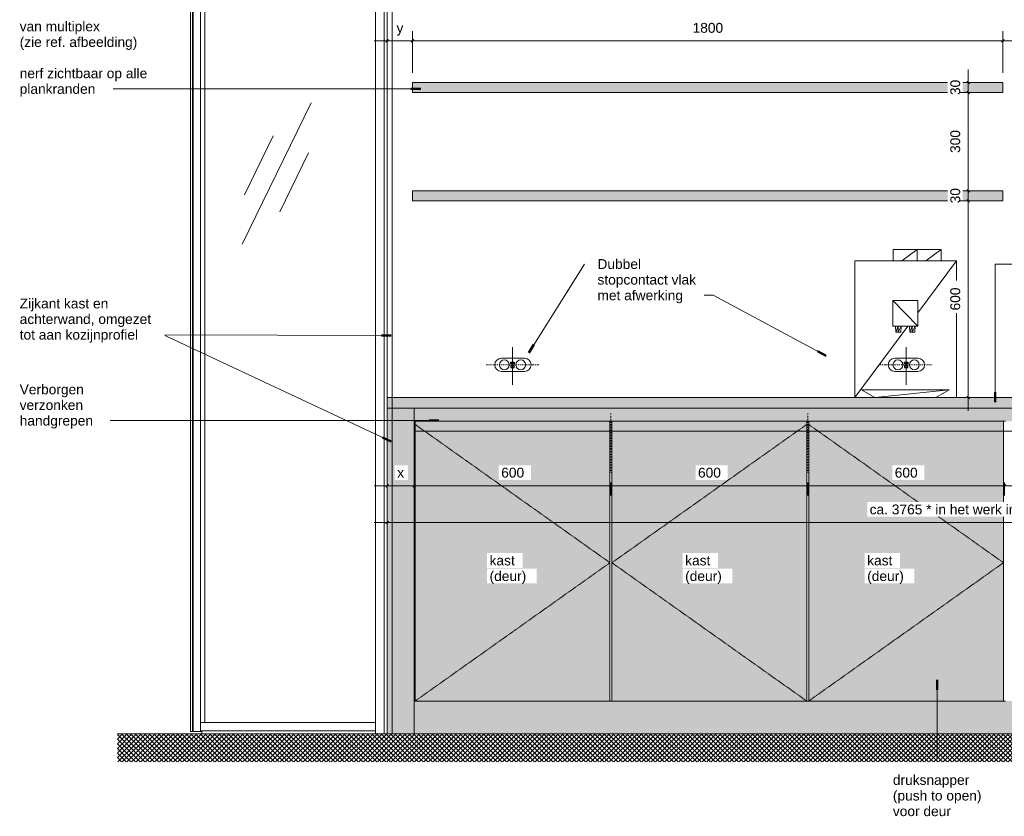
# Model space of a CAD drawing. Header units: millimetres. Extents: x 59062 to 111884, y -9418 to 39851.
# Tile 1 of 23: x 63965 to 66968, y 14724 to 17152. Entities that reach past the tile are written whole.
import ezdxf

# ---------------------------------------------------------------- set-up
doc = ezdxf.new("R2010")
doc.units = ezdxf.units.MM
for name, pattern in [('Dash Dot Dot Small', [7.9375, 3.175, -1.5875, 0, -1.5875, 0, -1.5875]), ('Dash dot Small', [6.35, 3.175, -1.5875, 0, -1.5875]), ('Overhead xxSmall', [2.579688, 1.5875, -0.992188])]:
    doc.linetypes.add(name, pattern=pattern)
for name, color, linetype, lineweight in [('A----M-', 8, 'Continuous', 5), ('A----M--20', 8, 'Continuous', 5), ('A09-NT--1', 50, 'Continuous', 50), ('A09-NT--2', 250, 'Continuous', 13), ('A09-NT--3', 7, 'Continuous', 13), ('A31----', 140, 'Continuous', 5), ('A31-----1', 9, 'Continuous', 5), ('A69-----1', 8, 'Continuous', 5), ('A99----', 1, 'Continuous', 5), ('A99-----2', 1, 'Continuous', 25), ('A99-----3', 1, 'Continuous', 13), ('A99-----4', 1, 'Dash Dot Dot Small', 5), ('A99-----7', 1, 'Dash dot Small', 13), ('A99-----8', 1, 'Overhead xxSmall', 13), ('Detail Items-1', 7, 'Continuous', 5), ('Detail Items-5', 8, 'Continuous', 5), ('walls', 3, 'Continuous', 5)]:
    doc.layers.add(name, color=color, linetype=linetype, lineweight=lineweight)
doc.styles.add('Arial_1', font='arial.ttf', dxfattribs={"height": 30})
doc.dimstyles.new('TD_Diagonal_1_5_mm', dxfattribs={"dimscale": 304.8, "dimtxt": 30.607782, "dimasz": 0.026247, "dimexe": 0.098425, "dimexo": 0.098425, "dimgap": 0.052493, "dimtad": 1, "dimdec": 0, "dimzin": 0, "dimdsep": 46, "dimtxsty": 'Arial_1', "dimblk1": 'OBLIQUE', "dimblk2": 'OBLIQUE', "dimsah": 1, "dimcen": 0.09, "dimdle": 0.131234, "dimazin": 2, "dimtfac": 1, "dimtdec": 4, "dimtix": 1, "dimtmove": 0, "dimatfit": 3, "dimfxl": 1, "dimtvp": 1, "dimtfill": 1, "dimtolj": 1, "dimtzin": 0, "dimarcsym": 2})
doc.dimstyles.new('TD_Diagonal_1_5_mm_2', dxfattribs={"dimscale": 304.8, "dimtxt": 30.607782, "dimasz": 0.026247, "dimexe": 0.098425, "dimexo": 0.098425, "dimgap": 0.052493, "dimtad": 1, "dimdec": 0, "dimzin": 0, "dimdsep": 46, "dimtxsty": 'Arial_1', "dimblk1": 'OBLIQUE', "dimblk2": 'OBLIQUE', "dimsah": 1, "dimcen": 0.09, "dimdle": 0.131234, "dimazin": 2, "dimtfac": 1, "dimtdec": 4, "dimtix": 1, "dimtmove": 2, "dimatfit": 3, "dimfxl": 1, "dimtvp": 1, "dimtfill": 1, "dimtolj": 1, "dimtzin": 0, "dimarcsym": 2})

# ---------------------------------------------------------------- blocks, each defined once
blk = doc.blocks.new('Rectangular Mullion - 00_maars_horizon_onder_profiel-18326944-Pantry Standard A - Elevation 1')
at = {"layer": 'A31----'}
for p, q in [((34314, 15010), (33780, 15010)), ((33780, 15010), (33780, 14984.5)), ((33780, 14984.5), (34314, 14984.5)), ((33784.2, 14984.5), (33784.2, 14975)), ((34314, 15010), (34314, 14984.5))]:
    blk.add_line(p, q, dxfattribs=at)
blk = doc.blocks.new('Rectangular Mullion - 00_maars_horizon_onder_profiel-18319375-Pantry Standard A - Elevation 1')
at = {"layer": 'A31----'}
for p, q in [((34314, 18210), (34314, 14975)), ((34339.5, 14975), (34339.5, 18210)), ((34349, 16000), (34349, 18210))]:
    blk.add_line(p, q, dxfattribs=at)
blk = doc.blocks.new('NLRS_32_20_DO_deur in glazen wand - glazen deur_MA_02-18318326-Pantry Standard A - Elevation 1')
at = {"layer": 'A31-----1'}
for p, q in [((33749, 14982), (33749, 17368)), ((33756, 17368), (33749, 17368)), ((33756, 17368), (33756, 14982)), ((33757.6, 17368), (33757.6, 14982)), ((33780, 17368), (33757.6, 17368)), ((33756, 14982), (33749, 14982)), ((33757.6, 14982), (33784.2, 14982))]:
    blk.add_line(p, q, dxfattribs=at)
blk = doc.blocks.new('Rectangular Mullion - 00_maars_horizon_onder_profiel-18326945-Pantry Standard A - Elevation 1')
at = {"layer": 'A31----'}
for p, q in [((33780, 14984.5), (33780, 15010)), ((33784.2, 14975), (33784.2, 14984.5))]:
    blk.add_line(p, q, dxfattribs=at)
blk = doc.blocks.new('Rectangular Mullion - 00_maars_horizon-17419093-Pantry Standard A - Elevation 1')
at = {"layer": 'A31----'}
blk.add_line((33780, 17375), (33780, 15010), dxfattribs=at)
blk = doc.blocks.new('Koffiemachine - Koffiemachine-18252382-Pantry Standard A - Elevation 1')
at = {"layer": 'A69-----1'}
for p, q in [((35965, 16451.3), (35891.8, 16451.3)), ((35891.8, 16451.3), (35891.8, 16416.7)), ((35965, 16451.3), (35918.9, 16416.7)), ((36038.1, 16451.3), (35965, 16451.3)), ((35965, 16451.3), (35965, 16416.7)), ((36038.1, 16451.3), (35992, 16416.7)), ((36038.1, 16416.7), (36038.1, 16451.3)), ((35774.7, 16416.7), (36085.3, 16416.7)), ((35774.7, 16000), (35774.7, 16416.7)), ((35967.3, 16258.4), (36085.3, 16416.7)), ((36085.3, 16000), (36085.3, 16416.7)), ((35967.3, 16217.5), (35891.5, 16296)), ((35891.5, 16296), (35891.5, 16217.5)), ((35967.3, 16296), (35891.5, 16296)), ((35967.3, 16217.5), (35967.3, 16296)), ((35774.7, 16000), (35936.8, 16217.5)), ((35891.5, 16217.5), (35967.3, 16217.5)), ((35900.2, 16199.4), (35898.8, 16217.3)), ((35907.7, 16217.3), (35898.8, 16217.3)), ((35907.7, 16217.3), (35900.2, 16199.4)), ((35916.6, 16217.3), (35907.7, 16199.4)), ((35916.6, 16217.3), (35907.7, 16217.3)), ((35907.7, 16217.3), (35907.7, 16199.4)), ((35915.2, 16199.4), (35916.6, 16217.3)), ((35942.7, 16199.4), (35941.4, 16217.3)), ((35950.2, 16217.3), (35941.4, 16217.3)), ((35950.2, 16217.3), (35942.7, 16199.4)), ((35959.1, 16217.3), (35950.2, 16199.4)), ((35959.1, 16217.3), (35950.2, 16217.3)), ((35950.2, 16217.3), (35950.2, 16199.4)), ((35957.8, 16199.4), (35959.1, 16217.3)), ((35907.7, 16199.4), (35900.2, 16199.4)), ((35915.2, 16199.4), (35907.7, 16199.4)), ((35950.2, 16199.4), (35942.7, 16199.4)), ((35957.8, 16199.4), (35950.2, 16199.4)), ((35795.9, 16023), (36063.1, 16023.2)), ((35836.7, 16000), (35795.9, 16023)), ((35837, 16000), (36063.1, 16023.2)), ((36021.9, 16000), (36063.1, 16023.2))]:
    blk.add_line(p, q, dxfattribs=at)
blk = doc.blocks.new('DIMBLOCK35-Pantry Standard A - Elevation 1')
at = {"layer": 'A----M--20'}
for p, q in [((66968.2, 15741), (66968.2, 15701.1)), ((66968.2, 15731.1), (66968.2, 15741)), ((67568.2, 15741), (67568.2, 15701.1)), ((67568.2, 15731.1), (67568.2, 15741)), ((67568.2, 15731.1), (66968.2, 15731.1))]:
    blk.add_line(p, q, dxfattribs=at)
at = {"layer": 'A----M--20', "lineweight": 35}
for p, q in [((66968.2, 15731.1), (66972.2, 15735.1)), ((67568.2, 15731.1), (67572.2, 15735.1)), ((66968.2, 15731.1), (66964.2, 15727.1)), ((67568.2, 15731.1), (67564.2, 15727.1))]:
    blk.add_line(p, q, dxfattribs=at)
at = {"layer": 'A----M--20', "color": 0, "insert": (67233.6, 15786.1), "char_height": 30, "width": 83.065, "attachment_point": 1, "line_spacing_factor": 0.941778, "style": 'Arial_1', "bg_fill": 3, "box_fill_scale": 1.25, "bg_fill_color": 256, "bg_fill_true_color": 13158600, "bg_fill_transparency": 0}
blk.add_mtext('600', dxfattribs=at)
blk = doc.blocks.new('_Oblique')
at = {"color": 0, "linetype": 'ByBlock', "lineweight": -2}
blk.add_line((-0.5, -0.5), (0.5, 0.5), dxfattribs=at)
blk = doc.blocks.new('DIMBLOCK36-Pantry Standard A - Elevation 1')
at = {"layer": 'A----M--20'}
for p, q in [((66368.2, 15741), (66368.2, 15701.1)), ((66368.2, 15731.1), (66368.2, 15741)), ((66968.2, 15741), (66968.2, 15701.1)), ((66968.2, 15731.1), (66968.2, 15741)), ((66968.2, 15731.1), (66368.2, 15731.1))]:
    blk.add_line(p, q, dxfattribs=at)
at = {"layer": 'A----M--20', "lineweight": 35}
for p, q in [((66368.2, 15731.1), (66372.2, 15735.1)), ((66968.2, 15731.1), (66972.2, 15735.1)), ((66368.2, 15731.1), (66364.2, 15727.1)), ((66968.2, 15731.1), (66964.2, 15727.1))]:
    blk.add_line(p, q, dxfattribs=at)
at = {"layer": 'A----M--20', "color": 0, "insert": (66633.6, 15786.1), "char_height": 30, "width": 83.065, "attachment_point": 1, "line_spacing_factor": 0.941778, "style": 'Arial_1', "bg_fill": 3, "box_fill_scale": 1.25, "bg_fill_color": 256, "bg_fill_true_color": 13158600, "bg_fill_transparency": 0}
blk.add_mtext('600', dxfattribs=at)
blk = doc.blocks.new('DIMBLOCK37-Pantry Standard A - Elevation 1')
at = {"layer": 'A----M--20'}
for p, q in [((65768.2, 15741), (65768.2, 15701.1)), ((65768.2, 15731.1), (65768.2, 15741)), ((66368.2, 15741), (66368.2, 15701.1)), ((66368.2, 15731.1), (66368.2, 15741)), ((66368.2, 15731.1), (65768.2, 15731.1))]:
    blk.add_line(p, q, dxfattribs=at)
at = {"layer": 'A----M--20', "lineweight": 35}
for p, q in [((65768.2, 15731.1), (65772.2, 15735.1)), ((66368.2, 15731.1), (66372.2, 15735.1)), ((65768.2, 15731.1), (65764.2, 15727.1)), ((66368.2, 15731.1), (66364.2, 15727.1))]:
    blk.add_line(p, q, dxfattribs=at)
at = {"layer": 'A----M--20', "color": 0, "insert": (66033.6, 15786.1), "char_height": 30, "width": 83.065, "attachment_point": 1, "line_spacing_factor": 0.941778, "style": 'Arial_1', "bg_fill": 3, "box_fill_scale": 1.25, "bg_fill_color": 256, "bg_fill_true_color": 13158600, "bg_fill_transparency": 0}
blk.add_mtext('600', dxfattribs=at)
blk = doc.blocks.new('DIMBLOCK38-Pantry Standard A - Elevation 1')
at = {"layer": 'A----M--20'}
for p, q in [((65168.2, 15755.5), (65168.2, 15701.1)), ((65168.2, 15731.1), (65168.2, 15755.5)), ((65768.2, 15741), (65768.2, 15701.1)), ((65768.2, 15731.1), (65768.2, 15741)), ((65768.2, 15731.1), (65168.2, 15731.1))]:
    blk.add_line(p, q, dxfattribs=at)
at = {"layer": 'A----M--20', "lineweight": 35}
for p, q in [((65168.2, 15731.1), (65172.2, 15735.1)), ((65768.2, 15731.1), (65772.2, 15735.1)), ((65168.2, 15731.1), (65164.2, 15727.1)), ((65768.2, 15731.1), (65764.2, 15727.1))]:
    blk.add_line(p, q, dxfattribs=at)
at = {"layer": 'A----M--20', "color": 0, "insert": (65433.6, 15786.1), "char_height": 30, "width": 83.065, "attachment_point": 1, "line_spacing_factor": 0.941778, "style": 'Arial_1', "bg_fill": 3, "box_fill_scale": 1.25, "bg_fill_color": 256, "bg_fill_true_color": 13158600, "bg_fill_transparency": 0}
blk.add_mtext('600', dxfattribs=at)
blk = doc.blocks.new('DIMBLOCK39-Pantry Standard A - Elevation 1')
at = {"layer": 'A----M--20'}
for p, q in [((65085.7, 15755.5), (65085.7, 15701.1)), ((65085.7, 15731.1), (65085.7, 15755.5)), ((65168.2, 15755.5), (65168.2, 15701.1)), ((65168.2, 15731.1), (65168.2, 15755.5)), ((65168.2, 15731.1), (65045.7, 15731.1))]:
    blk.add_line(p, q, dxfattribs=at)
at = {"layer": 'A----M--20', "lineweight": 35}
for p, q in [((65085.7, 15731.1), (65089.7, 15735.1)), ((65168.2, 15731.1), (65172.2, 15735.1)), ((65085.7, 15731.1), (65081.7, 15727.1)), ((65168.2, 15731.1), (65164.2, 15727.1))]:
    blk.add_line(p, q, dxfattribs=at)
at = {"layer": 'A----M--20', "color": 0, "insert": (65116.4, 15786.1), "char_height": 30, "width": 25.428, "attachment_point": 1, "line_spacing_factor": 0.941778, "style": 'Arial_1', "bg_fill": 3, "box_fill_scale": 1.25, "bg_fill_color": 256, "bg_fill_true_color": 13158600, "bg_fill_transparency": 0}
blk.add_mtext('x', dxfattribs=at)
blk = doc.blocks.new('DIMBLOCK40-Pantry Standard A - Elevation 1')
at = {"layer": 'A----M--20'}
for p, q in [((66858, 17000), (66858, 16930)), ((66833.6, 16960), (66888, 16960)), ((66858, 16960), (66833.6, 16960)), ((66833.6, 16930), (66888, 16930)), ((66858, 16930), (66833.6, 16930))]:
    blk.add_line(p, q, dxfattribs=at)
at = {"layer": 'A----M--20', "lineweight": 35}
for p, q in [((66858, 16960), (66854, 16964)), ((66858, 16930), (66854, 16934)), ((66858, 16960), (66862, 16956)), ((66858, 16930), (66862, 16926))]:
    blk.add_line(p, q, dxfattribs=at)
at = {"layer": 'A----M--20', "color": 0, "insert": (66803, 16921.9), "char_height": 30, "width": 55.377, "attachment_point": 1, "rotation": 90, "line_spacing_factor": 0.941778, "style": 'Arial_1', "bg_fill": 3, "box_fill_scale": 1.25, "bg_fill_color": 256, "bg_fill_true_color": 13158600, "bg_fill_transparency": 0}
blk.add_mtext('30', dxfattribs=at)
blk = doc.blocks.new('DIMBLOCK41-Pantry Standard A - Elevation 1')
at = {"layer": 'A----M--20', "lineweight": 35}
for p, q in [((66858, 16930), (66854, 16934)), ((66858, 16930), (66862, 16926)), ((66858, 16630), (66854, 16634)), ((66858, 16630), (66862, 16626))]:
    blk.add_line(p, q, dxfattribs=at)
at = {"layer": 'A----M--20'}
for p, q in [((66833.6, 16930), (66888, 16930)), ((66858, 16930), (66833.6, 16930)), ((66858, 16930), (66858, 16630)), ((66833.6, 16630), (66888, 16630)), ((66858, 16630), (66833.6, 16630))]:
    blk.add_line(p, q, dxfattribs=at)
at = {"layer": 'A----M--20', "color": 0, "insert": (66803, 16745.4), "char_height": 30, "width": 83.065, "attachment_point": 1, "rotation": 90, "line_spacing_factor": 0.941778, "style": 'Arial_1', "bg_fill": 3, "box_fill_scale": 1.25, "bg_fill_color": 256, "bg_fill_true_color": 13158600, "bg_fill_transparency": 0}
blk.add_mtext('300', dxfattribs=at)
blk = doc.blocks.new('DIMBLOCK42-Pantry Standard A - Elevation 1')
at = {"layer": 'A----M--20', "lineweight": 35}
for p, q in [((66858, 16630), (66854, 16634)), ((66858, 16600), (66854, 16604)), ((66858, 16630), (66862, 16626)), ((66858, 16600), (66862, 16596))]:
    blk.add_line(p, q, dxfattribs=at)
at = {"layer": 'A----M--20'}
for p, q in [((66833.6, 16630), (66888, 16630)), ((66858, 16630), (66833.6, 16630)), ((66858, 16630), (66858, 16600)), ((66833.6, 16600), (66888, 16600)), ((66858, 16600), (66833.6, 16600))]:
    blk.add_line(p, q, dxfattribs=at)
at = {"layer": 'A----M--20', "color": 0, "insert": (66803, 16591.9), "char_height": 30, "width": 55.377, "attachment_point": 1, "rotation": 90, "line_spacing_factor": 0.941778, "style": 'Arial_1', "bg_fill": 3, "box_fill_scale": 1.25, "bg_fill_color": 256, "bg_fill_true_color": 13158600, "bg_fill_transparency": 0}
blk.add_mtext('30', dxfattribs=at)
blk = doc.blocks.new('DIMBLOCK43-Pantry Standard A - Elevation 1')
at = {"layer": 'A----M--20', "lineweight": 35}
for p, q in [((66858, 16600), (66854, 16604)), ((66858, 16600), (66862, 16596)), ((66858, 16000), (66854, 16004)), ((66858, 16000), (66862, 15996))]:
    blk.add_line(p, q, dxfattribs=at)
at = {"layer": 'A----M--20'}
for p, q in [((66833.6, 16600), (66888, 16600)), ((66858, 16600), (66833.6, 16600)), ((66858, 16600), (66858, 15960)), ((66833.6, 16000), (66888, 16000)), ((66858, 16000), (66833.6, 16000))]:
    blk.add_line(p, q, dxfattribs=at)
at = {"layer": 'A----M--20', "color": 0, "insert": (66803, 16265.4), "char_height": 30, "width": 83.065, "attachment_point": 1, "rotation": 90, "line_spacing_factor": 0.941778, "style": 'Arial_1', "bg_fill": 3, "box_fill_scale": 1.25, "bg_fill_color": 256, "bg_fill_true_color": 13158600, "bg_fill_transparency": 0}
blk.add_mtext('600', dxfattribs=at)
blk = doc.blocks.new('DIMBLOCK44-Pantry Standard A - Elevation 1')
at = {"layer": 'A----M--20'}
for p, q in [((66963.2, 16990), (66963.2, 17116.8)), ((67080.7, 17086.8), (66963.2, 17086.8)), ((66963.2, 17086.8), (66963.2, 16990)), ((67040.7, 17111.2), (67040.7, 17056.8)), ((67040.7, 17086.8), (67040.7, 17111.2))]:
    blk.add_line(p, q, dxfattribs=at)
at = {"layer": 'A----M--20', "lineweight": 35}
for p, q in [((66963.2, 17086.8), (66959.2, 17082.8)), ((66963.2, 17086.8), (66967.2, 17090.8)), ((67040.7, 17086.8), (67036.7, 17082.8)), ((67040.7, 17086.8), (67044.7, 17090.8))]:
    blk.add_line(p, q, dxfattribs=at)
at = {"layer": 'A----M--20', "color": 0, "insert": (66991.8, 17141.8), "char_height": 30, "width": 24.298, "attachment_point": 1, "line_spacing_factor": 0.941778, "style": 'Arial_1', "bg_fill": 3, "box_fill_scale": 1.25, "bg_fill_color": 256, "bg_fill_true_color": 13158600, "bg_fill_transparency": 0}
blk.add_mtext('y', dxfattribs=at)
blk = doc.blocks.new('DIMBLOCK45-Pantry Standard A - Elevation 1')
at = {"layer": 'A----M--20'}
for p, q in [((65163.2, 16990), (65163.2, 17116.8)), ((66963.2, 16990), (66963.2, 17116.8)), ((66963.2, 17086.8), (65163.2, 17086.8)), ((65163.2, 17086.8), (65163.2, 16990)), ((66963.2, 17086.8), (66963.2, 16990))]:
    blk.add_line(p, q, dxfattribs=at)
at = {"layer": 'A----M--20', "lineweight": 35}
for p, q in [((65163.2, 17086.8), (65159.2, 17082.8)), ((65163.2, 17086.8), (65167.2, 17090.8)), ((66963.2, 17086.8), (66959.2, 17082.8)), ((66963.2, 17086.8), (66967.2, 17090.8))]:
    blk.add_line(p, q, dxfattribs=at)
at = {"layer": 'A----M--20', "color": 0, "insert": (66017.1, 17141.8), "char_height": 30, "width": 110.753, "attachment_point": 1, "line_spacing_factor": 0.941778, "style": 'Arial_1', "bg_fill": 3, "box_fill_scale": 1.25, "bg_fill_color": 256, "bg_fill_true_color": 13158600, "bg_fill_transparency": 0}
blk.add_mtext('1800', dxfattribs=at)
blk = doc.blocks.new('DIMBLOCK46-Pantry Standard A - Elevation 1')
at = {"layer": 'A----M--20'}
for p, q in [((65163.2, 16990), (65163.2, 17116.8)), ((65163.2, 17086.8), (65045.7, 17086.8)), ((65085.7, 17111.2), (65085.7, 17056.8)), ((65085.7, 17086.8), (65085.7, 17111.2)), ((65163.2, 17086.8), (65163.2, 16990))]:
    blk.add_line(p, q, dxfattribs=at)
at = {"layer": 'A----M--20', "lineweight": 35}
for p, q in [((65085.7, 17086.8), (65081.7, 17082.8)), ((65085.7, 17086.8), (65089.7, 17090.8)), ((65163.2, 17086.8), (65159.2, 17082.8)), ((65163.2, 17086.8), (65167.2, 17090.8))]:
    blk.add_line(p, q, dxfattribs=at)
at = {"layer": 'A----M--20', "color": 0, "insert": (65114.3, 17141.8), "char_height": 30, "width": 24.298, "attachment_point": 1, "line_spacing_factor": 0.941778, "style": 'Arial_1', "bg_fill": 3, "box_fill_scale": 1.25, "bg_fill_color": 256, "bg_fill_true_color": 13158600, "bg_fill_transparency": 0}
blk.add_mtext('y', dxfattribs=at)
blk = doc.blocks.new('DIMBLOCK50-Pantry Standard A - Elevation 1')
at = {"layer": 'A----M--20'}
for p, q in [((65085.7, 15643.4), (65085.7, 15589.1)), ((65085.7, 15619.1), (65085.7, 15643.4)), ((68850.7, 15643.4), (68850.7, 15589.1)), ((68850.7, 15619.1), (68850.7, 15643.4)), ((68890.7, 15619.1), (65045.7, 15619.1))]:
    blk.add_line(p, q, dxfattribs=at)
at = {"layer": 'A----M--20', "lineweight": 35}
for p, q in [((65085.7, 15619.1), (65081.7, 15615.1)), ((65085.7, 15619.1), (65089.7, 15623.1)), ((68850.7, 15619.1), (68846.7, 15615.1)), ((68850.7, 15619.1), (68854.7, 15623.1))]:
    blk.add_line(p, q, dxfattribs=at)
at = {"layer": 'A----M--20', "color": 0, "insert": (66557.1, 15674), "char_height": 30, "width": 744.758, "attachment_point": 1, "line_spacing_factor": 0.941778, "style": 'Arial_1', "bg_fill": 3, "box_fill_scale": 1.25, "bg_fill_color": 256, "bg_fill_true_color": 13158600, "bg_fill_transparency": 0}
blk.add_mtext('ca. 3765 * in het werk in te meten', dxfattribs=at)

msp = doc.modelspace()

# ---------------------------------------------------------------- hatches: boundary and pattern name
at = {"layer": 'Detail Items-1'}
for points in [[(66963.2, 16930), (66963.2, 16960), (65163.2, 16960), (65163.2, 16930), (66645.9, 16930)], [(66645.9, 16600), (66963.2, 16600), (66963.2, 16630), (65163.2, 16630), (65163.2, 16600), (66628.6, 16600)], [(68774.7, 15968), (68850.7, 15968), (68850.7, 16000), (65085.7, 16000), (65085.7, 15968), (68768.2, 15968)], [(65168.2, 14975), (65168.2, 15968), (65085.7, 15968), (65085.7, 14975)], [(68765.9, 15928), (68768.2, 15928), (68768.2, 15968), (65168.2, 15968), (65168.2, 15928), (68765.2, 15928)], [(65765.2, 15075), (65765.2, 15928), (65171.2, 15928), (65171.2, 15075)], [(66365.2, 15075), (66365.2, 15928), (65771.2, 15928), (65771.2, 15075)], [(66965.2, 15075), (66965.2, 15928), (66371.2, 15928), (66371.2, 15075), (66822.1, 15075)]]:
    msp.add_hatch(color=256, dxfattribs=at).paths.add_polyline_path(points)
h = msp.add_hatch(color=256, dxfattribs=at)
h.paths.add_polyline_path([(68761.7, 14975), (68768.2, 14975), (68768.2, 15075), (65171.2, 15075), (65171.2, 14975), (68739.3, 14975)])
h.paths.add_polyline_path([(65171.2, 14975), (65171.2, 15075), (65168.2, 15075), (65168.2, 14975)])
at = {"layer": 'Detail Items-5'}
h = msp.add_hatch(dxfattribs=at)
h.set_pattern_fill('FP_4', color=256, style=0, pattern_type=2)
h.set_pattern_definition([(45, (66645.927, 13792.299), (-7.071068, 7.071068), []), (135, (66645.927, 13792.299), (-7.071068, -7.071068), [])])
h.paths.add_polyline_path([(68768.2, 14889.4), (69028.7, 14889.4), (69028.7, 14975), (64263, 14975), (64263, 14889.4), (68765.9, 14889.4)])

# ---------------------------------------------------------------- linework, layer by layer
at = {"layer": 'A09-NT--1'}
for p, q in [((65188.2, 16940.7), (65158.2, 16940.7)), ((65098.1, 16188.8), (65068.1, 16188.9)), ((65517.6, 16135.9), (65533.5, 16161.3)), ((66424.3, 16127.4), (66397.8, 16141.6)), ((66939.5, 15986), (66939.5, 16016)), ((65243.7, 15929.6), (65213.7, 15929.6)), ((65098.5, 15865.6), (65071.3, 15878.4)), ((66763.1, 15139.5), (66763.1, 15109.5))]:
    msp.add_line(p, q, dxfattribs=at)
at = {"layer": 'A09-NT--2'}
for p, q in [((64404.1, 16940.7), (64234.1, 16940.7)), ((65188.2, 16940.7), (64404.1, 16940.7)), ((65517.6, 16135.9), (65687.1, 16406.9)), ((66939.5, 16406.9), (67160.6, 16406.9)), ((66939.5, 15986), (66939.5, 16406.9)), ((66080, 16311.6), (66029, 16311.6)), ((66424.3, 16127.4), (66080, 16311.6)), ((64404.1, 16191.5), (64363.7, 16191.5)), ((65098.1, 16188.8), (64404.1, 16191.5)), ((65098.5, 15865.6), (64404.1, 16191.5)), ((64275.6, 15929.6), (64226.1, 15929.6)), ((65243.7, 15929.6), (64275.6, 15929.6)), ((66763.1, 15139.5), (66763.1, 14897.8))]:
    msp.add_line(p, q, dxfattribs=at)
at = {"layer": 'A99----'}
for p, q in [((65765.2, 15928), (65171.2, 15928)), ((65171.2, 15928), (65171.2, 15075)), ((65765.2, 15075), (65765.2, 15928)), ((66365.2, 15928), (65771.2, 15928)), ((65771.2, 15928), (65771.2, 15075)), ((66365.2, 15075), (66365.2, 15928)), ((66965.2, 15928), (66371.2, 15928)), ((66371.2, 15928), (66371.2, 15075)), ((66965.2, 15075), (66965.2, 15928)), ((65771.2, 15075), (65168.2, 15075)), ((65168.2, 15075), (65168.2, 14975)), ((65771.2, 15075), (66365.2, 15075)), ((66371.2, 15075), (66365.2, 15075)), ((66371.2, 15075), (66965.2, 15075)), ((66971.2, 15075), (66965.2, 15075)), ((65168.2, 14975), (68768.2, 14975))]:
    msp.add_line(p, q, dxfattribs=at)
at = {"layer": 'A99-----2'}
for p, q in [((65463.2, 16107.4), (65473.2, 16107.4)), ((65463.2, 16102.4), (65463.2, 16107.4)), ((65473.2, 16102.4), (65463.2, 16102.4)), ((65463.2, 16096.9), (65463.2, 16091.9)), ((65473.2, 16096.9), (65463.2, 16096.9)), ((65473.2, 16107.4), (65473.2, 16102.4)), ((65473.2, 16091.9), (65473.2, 16096.9)), ((66663.2, 16107.4), (66673.2, 16107.4)), ((66663.2, 16102.4), (66663.2, 16107.4)), ((66673.2, 16102.4), (66663.2, 16102.4)), ((66663.2, 16096.9), (66663.2, 16091.9)), ((66673.2, 16096.9), (66663.2, 16096.9)), ((66673.2, 16107.4), (66673.2, 16102.4)), ((66673.2, 16091.9), (66673.2, 16096.9)), ((65463.2, 16091.9), (65473.2, 16091.9)), ((66663.2, 16091.9), (66673.2, 16091.9))]:
    msp.add_line(p, q, dxfattribs=at)
at = {"layer": 'A99-----3'}
for p, q in [((66963.2, 16960), (65163.2, 16960)), ((65163.2, 16960), (65163.2, 16930)), ((66963.2, 16930), (66963.2, 16960)), ((65163.2, 16930), (66963.2, 16930)), ((64853.9, 16898.7), (64643.5, 16467.3)), ((64738, 16798.1), (64650.4, 16618.3)), ((64845.9, 16745.5), (64758.2, 16565.7)), ((66963.2, 16630), (65163.2, 16630)), ((65163.2, 16630), (65163.2, 16600)), ((66963.2, 16600), (66963.2, 16630)), ((65163.2, 16600), (66963.2, 16600)), ((65434, 16119.7), (65504.5, 16119.7)), ((66634, 16119.7), (66704.5, 16119.7)), ((65504.5, 16079.7), (65434, 16079.7)), ((66704.5, 16079.7), (66634, 16079.7)), ((68850.7, 16000), (65085.7, 16000)), ((65085.7, 16000), (65085.7, 15968)), ((65168.2, 15968), (65085.7, 15968)), ((65085.7, 15968), (65085.7, 14975)), ((68768.2, 15968), (65168.2, 15968)), ((65168.2, 15968), (65168.2, 15928)), ((65168.2, 15075), (65168.2, 15928)), ((65168.2, 15928), (65771.2, 15928)), ((66365.2, 15928), (66371.2, 15928)), ((66965.2, 15928), (66971.2, 15928)), ((65085.7, 14975), (64263, 14975)), ((65085.7, 14975), (65168.2, 14975))]:
    msp.add_line(p, q, dxfattribs=at)
for centre in [(65443.2, 16099.7), (65493.2, 16099.7), (66643.2, 16099.7), (66693.2, 16099.7)]:
    msp.add_circle(centre, 15, dxfattribs=at)
for centre, start, end in [((65434, 16099.7), 89.9986, 269.9986), ((65504.5, 16099.7), 269.9986, 89.9986), ((66634, 16099.7), 89.9986, 269.9986), ((66704.5, 16099.7), 269.9986, 89.9986)]:
    msp.add_arc(centre, 20, start, end, dxfattribs=at)
at = {"layer": 'A99-----4'}
for p, q in [((65168.2, 15951), (65168.2, 15771)), ((65768.2, 15951), (65768.2, 15771)), ((66368.2, 15951), (66368.2, 15771))]:
    msp.add_line(p, q, dxfattribs=at)
at = {"layer": 'A99-----7'}
for p, q in [((65388.2, 16099.7), (65548.2, 16099.7)), ((66588.2, 16099.7), (66748.2, 16099.7))]:
    msp.add_line(p, q, dxfattribs=at)
at = {"layer": 'A99-----8'}
for p, q in [((65100.7, 18210), (65100.7, 14975)), ((65468.2, 16038.8), (65468.2, 16153.8)), ((66668.2, 16038.8), (66668.2, 16153.8)), ((65765.2, 15496.5), (65171.2, 15918)), ((65771.2, 15496.5), (66365.2, 15918)), ((66965.2, 15496.5), (66371.2, 15918)), ((65171.2, 15898), (68736.1, 15898)), ((65171.2, 15075), (65765.2, 15496.5)), ((66365.2, 15075), (65771.2, 15496.5)), ((66371.2, 15075), (66965.2, 15496.5))]:
    msp.add_line(p, q, dxfattribs=at)
at = {"layer": 'walls'}
msp.add_line((64529.7, 15010), (64529.7, 18175), dxfattribs=at)

# ---------------------------------------------------------------- block references
at = {"layer": 'A31----'}
for name in ['Rectangular Mullion - 00_maars_horizon_onder_profiel-18319375-Pantry Standard A - Elevation 1', 'Rectangular Mullion - 00_maars_horizon-17419093-Pantry Standard A - Elevation 1', 'Rectangular Mullion - 00_maars_horizon_onder_profiel-18326944-Pantry Standard A - Elevation 1', 'Rectangular Mullion - 00_maars_horizon_onder_profiel-18326945-Pantry Standard A - Elevation 1']:
    msp.add_blockref(name, (30736.7, 0), dxfattribs=at)
at = {"layer": 'A31-----1'}
msp.add_blockref('NLRS_32_20_DO_deur in glazen wand - glazen deur_MA_02-18318326-Pantry Standard A - Elevation 1', (30736.7, 0), dxfattribs=at)
at = {"layer": 'A69-----1'}
msp.add_blockref('Koffiemachine - Koffiemachine-18252382-Pantry Standard A - Elevation 1', (30736.7, 0), dxfattribs=at)

# ---------------------------------------------------------------- texts
at = {"layer": 'A09-NT--3', "char_height": 30, "attachment_point": 1, "style": 'Arial_1', "bg_fill": 3, "box_fill_scale": 1.25, "bg_fill_color": 256, "bg_fill_true_color": 13158600, "bg_fill_transparency": 0}
for s, insert, width in [('van multiplex', (63965.2, 17146.2), 291.814), ('nerf zichtbaar op alle ', (63965.2, 17003.3), 482.616), ('Dubbel ', (65727.1, 16421.9), 173.165), ('Zijkant kast en ', (63965.2, 16301.7), 343.122), ('Verborgen', (63965.2, 16039.8), 234.093), ('druksnapper ', (66627.9, 14849.5), 295.021)]:
    msp.add_mtext(s, dxfattribs=dict(at, insert=insert, width=width))

# ---------------------------------------------------------------- next in the draw order: texts
for s, insert, width in [('(zie ref. afbeelding)', (63965.2, 17098.6), 432.911), ('plankranden', (63965.2, 16955.7), 277.384), ('stopcontact vlak ', (65727.1, 16374.3), 375.19), ('achterwand, omgezet ', (63965.2, 16254.1), 482.616), ('verzonken ', (63965.2, 15992.2), 245.316), ('kast', (65398.1, 15518.4), 92.996), ('kast', (65994.5, 15518.4), 92.996), ('kast', (66549.6, 15518.4), 92.996), ('(push to open) ', (66627.9, 14801.8), 327.089)]:
    msp.add_mtext(s, dxfattribs=dict(at, insert=insert, width=width))

# ---------------------------------------------------------------- next in the draw order: dimensions: what is measured, and where the dimension line sits
at = {"layer": 'A----M-'}
dim = msp.add_linear_dim(base=(66963.2, 17086.8), p1=(67040.7, 17081.2), p2=(66963.2, 16960), text='y', dimstyle='TD_Diagonal_1_5_mm', override={"dimpost": '<>', "dimfxl": 143.835333}, dxfattribs=at)
dim.commit()
dim.dimension.update_dxf_attribs({"geometry": 'DIMBLOCK44-Pantry Standard A - Elevation 1', "text_midpoint": (67002, 17122.2)})
dim = msp.add_linear_dim(base=(66858, 16930), p1=(66863.6, 16960), p2=(66863.6, 16930), angle=90, dimstyle='TD_Diagonal_1_5_mm', override={"dimpost": '<>', "dimfxl": 30}, dxfattribs=at)
dim.commit()
dim.dimension.update_dxf_attribs({"geometry": 'DIMBLOCK40-Pantry Standard A - Elevation 1', "text_midpoint": (66826.7, 16945)})
dim = msp.add_linear_dim(base=(66968.2, 15731.1), p1=(67568.2, 15771), p2=(66968.2, 15771), dimstyle='TD_Diagonal_1_5_mm', override={"dimpost": '<>', "dimfxl": 600}, dxfattribs=at)
dim.commit()
dim.dimension.update_dxf_attribs({"geometry": 'DIMBLOCK35-Pantry Standard A - Elevation 1', "text_midpoint": (67268.2, 15762.4)})
dim = msp.add_linear_dim(base=(65085.7, 15619.1), p1=(68850.7, 15613.4), p2=(65085.7, 15613.4), dimstyle='TD_Diagonal_1_5_mm_2', override={"dimpost": 'ca.<>* in het werk in te meten', "dimfxl": 3765}, dxfattribs=at)
dim.commit()
dim.dimension.update_dxf_attribs({"geometry": 'DIMBLOCK50-Pantry Standard A - Elevation 1', "text_midpoint": (66929.5, 15654), "dimtype": 160})

# ---------------------------------------------------------------- next in the draw order: texts
at = {"layer": 'A09-NT--3', "char_height": 30, "attachment_point": 1, "style": 'Arial_1', "bg_fill": 3, "box_fill_scale": 1.25, "bg_fill_color": 256, "bg_fill_true_color": 13158600, "bg_fill_transparency": 0}
for s, insert, width in [('met afwerking', (65727.1, 16326.6), 317.468), ('tot aan kozijnprofiel', (63965.2, 16206.5), 434.515), ('handgrepen', (63965.2, 15944.6), 267.764), ('(deur)', (65398.1, 15470.8), 136.287), ('(deur)', (65994.5, 15470.8), 136.287), ('(deur)', (66549.6, 15470.8), 136.287), ('voor deur', (66627.9, 14754.2), 211.645)]:
    msp.add_mtext(s, dxfattribs=dict(at, insert=insert, width=width))

# ---------------------------------------------------------------- next in the draw order: dimensions: what is measured, and where the dimension line sits
at = {"layer": 'A----M-'}
for base, p1, p2, override, picture, middle in [((65163.2, 17086.8), (66963.2, 16960), (65163.2, 16960), {"dimpost": '<>', "dimfxl": 1800}, 'DIMBLOCK45-Pantry Standard A - Elevation 1', (66063.2, 17118.1)), ((66368.2, 15731.1), (66968.2, 15771), (66368.2, 15771), {"dimpost": '<>', "dimfxl": 600}, 'DIMBLOCK36-Pantry Standard A - Elevation 1', (66668.2, 15762.4))]:
    dim = msp.add_linear_dim(base=base, p1=p1, p2=p2, dimstyle='TD_Diagonal_1_5_mm', override=override, dxfattribs=at)
    dim.commit()
    dim.dimension.update_dxf_attribs({"geometry": picture, "text_midpoint": middle})
dim = msp.add_linear_dim(base=(66858, 16630), p1=(66863.6, 16930), p2=(66863.6, 16630), angle=90, dimstyle='TD_Diagonal_1_5_mm', override={"dimpost": '<>', "dimfxl": 300}, dxfattribs=at)
dim.commit()
dim.dimension.update_dxf_attribs({"geometry": 'DIMBLOCK41-Pantry Standard A - Elevation 1', "text_midpoint": (66826.7, 16780)})

# ---------------------------------------------------------------- next in the draw order: dimensions: what is measured, and where the dimension line sits
dim = msp.add_linear_dim(base=(65085.7, 17086.8), p1=(65163.2, 16960), p2=(65085.7, 17081.2), text='y', dimstyle='TD_Diagonal_1_5_mm', override={"dimpost": '<>', "dimfxl": 143.835333}, dxfattribs=at)
dim.commit()
dim.dimension.update_dxf_attribs({"geometry": 'DIMBLOCK46-Pantry Standard A - Elevation 1', "text_midpoint": (65124.5, 17122.2)})
dim = msp.add_linear_dim(base=(66858, 16600), p1=(66863.6, 16630), p2=(66863.6, 16600), angle=90, dimstyle='TD_Diagonal_1_5_mm', override={"dimpost": '<>', "dimfxl": 30}, dxfattribs=at)
dim.commit()
dim.dimension.update_dxf_attribs({"geometry": 'DIMBLOCK42-Pantry Standard A - Elevation 1', "text_midpoint": (66826.7, 16615)})
dim = msp.add_linear_dim(base=(65768.2, 15731.1), p1=(66368.2, 15771), p2=(65768.2, 15771), dimstyle='TD_Diagonal_1_5_mm', override={"dimpost": '<>', "dimfxl": 600}, dxfattribs=at)
dim.commit()
dim.dimension.update_dxf_attribs({"geometry": 'DIMBLOCK37-Pantry Standard A - Elevation 1', "text_midpoint": (66068.2, 15762.4)})

# ---------------------------------------------------------------- next in the draw order: dimensions: what is measured, and where the dimension line sits
dim = msp.add_linear_dim(base=(66858, 16000), p1=(66863.6, 16600), p2=(66863.6, 16000), angle=90, dimstyle='TD_Diagonal_1_5_mm', override={"dimpost": '<>', "dimfxl": 600}, dxfattribs=at)
dim.commit()
dim.dimension.update_dxf_attribs({"geometry": 'DIMBLOCK43-Pantry Standard A - Elevation 1', "text_midpoint": (66826.7, 16300)})
dim = msp.add_linear_dim(base=(65168.2, 15731.1), p1=(65768.2, 15771), p2=(65168.2, 15725.5), dimstyle='TD_Diagonal_1_5_mm', override={"dimpost": '<>', "dimfxl": 601.723557}, dxfattribs=at)
dim.commit()
dim.dimension.update_dxf_attribs({"geometry": 'DIMBLOCK38-Pantry Standard A - Elevation 1', "text_midpoint": (65468.2, 15762.4)})

# ---------------------------------------------------------------- next in the draw order: dimensions: what is measured, and where the dimension line sits
dim = msp.add_linear_dim(base=(65085.7, 15731.1), p1=(65168.2, 15725.5), p2=(65085.7, 15725.5), text='x', dimstyle='TD_Diagonal_1_5_mm', override={"dimpost": '<>', "dimfxl": 82.5}, dxfattribs=at)
dim.commit()
dim.dimension.update_dxf_attribs({"geometry": 'DIMBLOCK39-Pantry Standard A - Elevation 1', "text_midpoint": (65127, 15762.1)})

doc.saveas('drawing.dxf')
